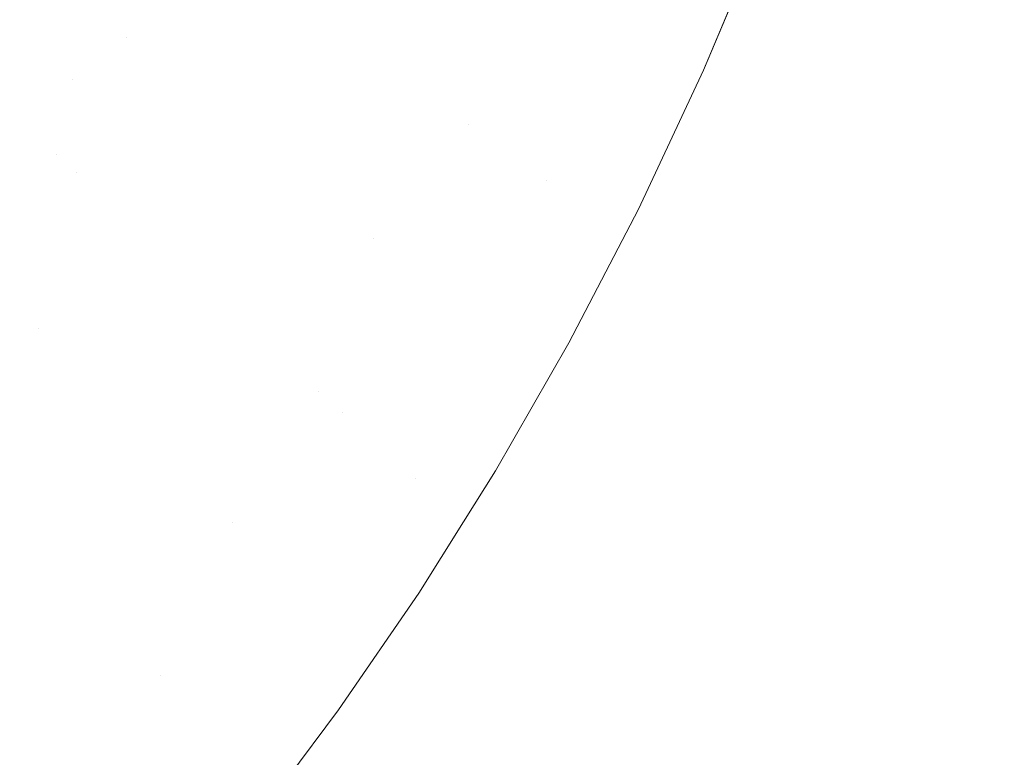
# Model space of a CAD drawing. Header units: centimetres. Extents: x -21.6 to 22.7, y 4.2 to 6.
# Tile 216 of 256: x 7.8314 to 7.9152, y 4.5002 to 4.563. Entities that reach past the tile are written whole.
import ezdxf

# ---------------------------------------------------------------- set-up
doc = ezdxf.new("R2010")
doc.units = ezdxf.units.CM
doc.header["$LTSCALE"] = 2.54
doc.layers.add('Lucido design-1', color=7, linetype='Continuous')

# ---------------------------------------------------------------- blocks, each defined once
blk = doc.blocks.new('Gruppo-3-1')
at = {"color": 7, "linetype": 'Continuous', "lineweight": 9}
blk.add_3dface([(-21.503423, 5.900212, -2276.22217), (-21.503423, 4.300212, -2276.22217), (22.630348, 4.300212, -2276.22217), (22.630348, 5.900212, -2276.22217)], dxfattribs=at)
for points, invisible_edges in [([(22.630348, 5.900212, -2277.02217), (22.630348, 4.300212, -2277.02217), (7.686575, 4.400896, -2277.02217), (7.695257, 4.401786, -2277.02217)], 10), ([(22.630348, 5.900212, -2277.02217), (7.695257, 4.401786, -2277.02217), (7.700788, 4.402588, -2277.02217)], 9), ([(7.700788, 4.402588, -2277.02217), (7.70392, 4.403043, -2277.02217), (22.630348, 5.900212, -2277.02217)], 10), ([(22.630348, 5.900212, -2277.02217), (7.70392, 4.403043, -2277.02217), (7.712563, 4.404668, -2277.02217)], 9), ([(22.630348, 5.900212, -2277.02217), (7.712563, 4.404668, -2277.02217), (7.721183, 4.406664, -2277.02217)], 9), ([(22.630348, 5.900212, -2277.02217), (7.721183, 4.406664, -2277.02217), (7.729779, 4.409037, -2277.02217)], 9), ([(22.630348, 5.900212, -2277.02217), (7.729779, 4.409037, -2277.02217), (7.738348, 4.411789, -2277.02217)], 9), ([(22.630348, 5.900212, -2277.02217), (7.738348, 4.411789, -2277.02217), (7.746887, 4.414929, -2277.02217)], 9), ([(22.630348, 5.900212, -2277.02217), (7.746887, 4.414929, -2277.02217), (7.755389, 4.418463, -2277.02217)], 9), ([(22.630348, 5.900212, -2277.02217), (7.755389, 4.418463, -2277.02217), (7.760056, 4.420633, -2277.02217)], 9), ([(7.760056, 4.420633, -2277.02217), (7.763851, 4.422398, -2277.02217), (22.630348, 5.900212, -2277.02217)], 10), ([(22.630348, 5.900212, -2277.02217), (7.763851, 4.422398, -2277.02217), (7.772266, 4.426742, -2277.02217)], 9), ([(22.630348, 5.900212, -2277.02217), (7.772266, 4.426742, -2277.02217), (7.780626, 4.431505, -2277.02217)], 9), ([(22.630348, 5.900212, -2277.02217), (7.780626, 4.431505, -2277.02217), (7.788922, 4.436696, -2277.02217)], 9), ([(22.630348, 5.900212, -2277.02217), (7.788922, 4.436696, -2277.02217), (7.797144, 4.442325, -2277.02217)], 9), ([(22.630348, 5.900212, -2277.02217), (7.797144, 4.442325, -2277.02217), (7.80528, 4.4484, -2277.02217)], 9), ([(22.630348, 5.900212, -2277.02217), (7.80528, 4.4484, -2277.02217), (7.811701, 4.453619, -2277.02217)], 9), ([(7.811701, 4.453619, -2277.02217), (7.813317, 4.454932, -2277.02217), (22.630348, 5.900212, -2277.02217)], 10), ([(22.630348, 5.900212, -2277.02217), (7.813317, 4.454932, -2277.02217), (7.821238, 4.46193, -2277.02217)], 9), ([(22.630348, 5.900212, -2277.02217), (7.821238, 4.46193, -2277.02217), (7.829029, 4.4694, -2277.02217)], 9), ([(22.630348, 5.900212, -2277.02217), (7.829029, 4.4694, -2277.02217), (7.836668, 4.477352, -2277.02217)], 9), ([(7.836668, 4.477352, -2277.02217), (7.844137, 4.485791, -2277.02217), (22.630348, 5.900212, -2277.02217)], 10), ([(7.844137, 4.485791, -2277.02217), (7.851492, 4.494823, -2277.02217), (22.630348, 5.900212, -2277.02217)], 10), ([(22.630348, 5.900212, -2277.02217), (7.851492, 4.494823, -2277.02217), (7.852842, 4.496628, -2277.02217)], 9), ([(7.852842, 4.496628, -2277.02217), (7.858546, 4.504251, -2277.02217), (22.630348, 5.900212, -2277.02217)], 10), ([(22.630348, 5.900212, -2277.02217), (7.858546, 4.504251, -2277.02217), (7.865358, 4.514173, -2277.02217)], 9), ([(22.630348, 5.900212, -2277.02217), (7.865358, 4.514173, -2277.02217), (7.869171, 4.520244, -2277.02217)], 9), ([(7.869171, 4.520244, -2277.02217), (7.871898, 4.524585, -2277.02217), (22.630348, 5.900212, -2277.02217)], 10), ([(22.630348, 5.900212, -2277.02217), (7.871898, 4.524585, -2277.02217), (7.878138, 4.535481, -2277.02217)], 9), ([(22.630348, 5.900212, -2277.02217), (7.878138, 4.535481, -2277.02217), (7.884048, 4.546849, -2277.02217)], 9), ([(22.630348, 5.900212, -2277.02217), (7.884048, 4.546849, -2277.02217), (7.889597, 4.558677, -2277.02217)], 9), ([(22.630348, 5.900212, -2277.02217), (7.889597, 4.558677, -2277.02217), (7.894756, 4.570944, -2277.02217)], 9), ([(7.872892, 4.56695, -2277.019806), (7.879991, 4.576896, -2277.020427), (7.869634, 4.554077, -2277.020427)], 11), ([(7.871805, 4.55249, -2277.020957), (7.869634, 4.554077, -2277.020427), (7.879991, 4.576896, -2277.020427), (7.882274, 4.575557, -2277.020957)], 15), ([(7.882274, 4.575557, -2277.020957), (7.884574, 4.574208, -2277.021392), (7.873992, 4.550891, -2277.021392), (7.871805, 4.55249, -2277.020957)], 15), ([(7.838782, 4.562821, -2277.005971), (7.837148, 4.56415, -2277.004376), (7.842393, 4.573994, -2277.004376), (7.844079, 4.572761, -2277.005971)], 15), ([(7.864301, 4.572585, -2277.016431), (7.859121, 4.561764, -2277.016431), (7.857105, 4.563238, -2277.015378), (7.86223, 4.573943, -2277.015378)], 15), ([(7.873992, 4.550891, -2277.021392), (7.884574, 4.574208, -2277.021392), (7.886888, 4.57285, -2277.021731), (7.876192, 4.549283, -2277.021731)], 15), ([(7.844079, 4.572761, -2277.005971), (7.845811, 4.571494, -2277.007509), (7.840462, 4.561456, -2277.007509), (7.838782, 4.562821, -2277.005971)], 15), ([(7.866405, 4.571205, -2277.017404), (7.861169, 4.560267, -2277.017404), (7.859121, 4.561764, -2277.016431), (7.864301, 4.572585, -2277.016431)], 15), ([(7.876192, 4.549283, -2277.021731), (7.886888, 4.57285, -2277.021731), (7.889212, 4.571487, -2277.021975)], 11), ([(7.842186, 4.560055, -2277.008989), (7.840462, 4.561456, -2277.007509), (7.845811, 4.571494, -2277.007509), (7.847589, 4.570195, -2277.008989)], 15), ([(7.876192, 4.549283, -2277.021731), (7.889212, 4.571487, -2277.021975), (7.865071, 4.523958, -2277.021975)], 11), ([(7.867145, 4.522087, -2277.022121), (7.865071, 4.523958, -2277.021975), (7.889212, 4.571487, -2277.021975), (7.891543, 4.57012, -2277.022121)], 15), ([(7.86854, 4.569804, -2277.018292), (7.863247, 4.558747, -2277.018292), (7.861169, 4.560267, -2277.017404), (7.866405, 4.571205, -2277.017404)], 15), ([(7.891543, 4.57012, -2277.022121), (7.894756, 4.570944, -2277.02217), (7.889597, 4.558677, -2277.02217)], 9), ([(7.847589, 4.570195, -2277.008989), (7.849411, 4.568863, -2277.010405), (7.843953, 4.558619, -2277.010405), (7.842186, 4.560055, -2277.008989)], 15), ([(7.870703, 4.568385, -2277.019093), (7.865352, 4.557208, -2277.019093), (7.863247, 4.558747, -2277.018292), (7.86854, 4.569804, -2277.018292)], 15), ([(7.867145, 4.522087, -2277.022121), (7.891543, 4.57012, -2277.022121), (7.884048, 4.546849, -2277.02217), (7.878138, 4.535481, -2277.02217)], 11), ([(7.891543, 4.57012, -2277.022121), (7.889597, 4.558677, -2277.02217), (7.884048, 4.546849, -2277.02217)], 9), ([(7.84576, 4.55715, -2277.011756), (7.843953, 4.558619, -2277.010405), (7.849411, 4.568863, -2277.010405), (7.851275, 4.5675, -2277.011756)], 15), ([(7.829777, 4.563145, -2276.999294), (7.832523, 4.567909, -2276.999294), (7.834017, 4.566694, -2277.001035), (7.831246, 4.561887, -2277.001035)], 15), ([(7.872892, 4.56695, -2277.019806), (7.867482, 4.555651, -2277.019806), (7.865352, 4.557208, -2277.019093), (7.870703, 4.568385, -2277.019093)], 15), ([(7.851275, 4.5675, -2277.011756), (7.85318, 4.566107, -2277.013037), (7.847607, 4.555648, -2277.013037), (7.84576, 4.55715, -2277.011756)], 15), ([(7.831246, 4.561887, -2277.001035), (7.834017, 4.566694, -2277.001035), (7.835559, 4.565441, -2277.00273), (7.832762, 4.560589, -2277.00273)], 15), ([(7.869634, 4.554077, -2277.020427), (7.867482, 4.555651, -2277.019806), (7.872892, 4.56695, -2277.019806)], 11), ([(7.832762, 4.560589, -2277.00273), (7.835559, 4.565441, -2277.00273), (7.837148, 4.56415, -2277.004376), (7.834324, 4.559251, -2277.004376)], 15), ([(7.847607, 4.555648, -2277.013037), (7.85318, 4.566107, -2277.013037), (7.855124, 4.564686, -2277.014245), (7.849492, 4.554116, -2277.014245)], 15), ([(7.849492, 4.554116, -2277.014245), (7.855124, 4.564686, -2277.014245), (7.857105, 4.563238, -2277.015378), (7.851413, 4.552555, -2277.015378)], 15), ([(7.834324, 4.559251, -2277.004376), (7.837148, 4.56415, -2277.004376), (7.838782, 4.562821, -2277.005971), (7.835931, 4.557874, -2277.005971)], 15), ([(7.851413, 4.552555, -2277.015378), (7.857105, 4.563238, -2277.015378), (7.859121, 4.561764, -2277.016431), (7.853367, 4.550967, -2277.016431)], 15), ([(7.835931, 4.557874, -2277.005971), (7.838782, 4.562821, -2277.005971), (7.840462, 4.561456, -2277.007509)], 11), ([(7.832762, 4.560589, -2277.00273), (7.829829, 4.55576, -2277.00273), (7.82834, 4.557103, -2277.001035), (7.831246, 4.561887, -2277.001035)], 15), ([(7.835931, 4.557874, -2277.005971), (7.840462, 4.561456, -2277.007509), (7.834563, 4.551488, -2277.007509)], 11), ([(7.836227, 4.549986, -2277.008989), (7.834563, 4.551488, -2277.007509), (7.840462, 4.561456, -2277.007509), (7.842186, 4.560055, -2277.008989)], 15), ([(7.853367, 4.550967, -2277.016431), (7.859121, 4.561764, -2277.016431), (7.861169, 4.560267, -2277.017404), (7.855353, 4.549352, -2277.017404)], 15), ([(7.834324, 4.559251, -2277.004376), (7.831362, 4.554376, -2277.004376), (7.829829, 4.55576, -2277.00273), (7.832762, 4.560589, -2277.00273)], 15), ([(7.842186, 4.560055, -2277.008989), (7.843953, 4.558619, -2277.010405), (7.837932, 4.548447, -2277.010405), (7.836227, 4.549986, -2277.008989)], 15), ([(7.855353, 4.549352, -2277.017404), (7.861169, 4.560267, -2277.017404), (7.863247, 4.558747, -2277.018292), (7.857368, 4.547715, -2277.018292)], 15), ([(7.835931, 4.557874, -2277.005971), (7.832941, 4.552952, -2277.005971), (7.831362, 4.554376, -2277.004376), (7.834324, 4.559251, -2277.004376)], 15), ([(7.857368, 4.547715, -2277.018292), (7.863247, 4.558747, -2277.018292), (7.865352, 4.557208, -2277.019093), (7.85941, 4.546055, -2277.019093)], 15), ([(7.834563, 4.551488, -2277.007509), (7.832941, 4.552952, -2277.005971), (7.835931, 4.557874, -2277.005971)], 11), ([(7.839677, 4.546873, -2277.011756), (7.837932, 4.548447, -2277.010405), (7.843953, 4.558619, -2277.010405), (7.84576, 4.55715, -2277.011756)], 15), ([(7.84576, 4.55715, -2277.011756), (7.847607, 4.555648, -2277.013037), (7.841461, 4.545263, -2277.013037), (7.839677, 4.546873, -2277.011756)], 15), ([(7.85941, 4.546055, -2277.019093), (7.865352, 4.557208, -2277.019093), (7.867482, 4.555651, -2277.019806), (7.861475, 4.544377, -2277.019806)], 15), ([(7.849492, 4.554116, -2277.014245), (7.843281, 4.543621, -2277.014245), (7.841461, 4.545263, -2277.013037), (7.847607, 4.555648, -2277.013037)], 15), ([(7.861475, 4.544377, -2277.019806), (7.867482, 4.555651, -2277.019806), (7.869634, 4.554077, -2277.020427)], 11), ([(7.828263, 4.549531, -2277.004376), (7.831362, 4.554376, -2277.004376), (7.832941, 4.552952, -2277.005971), (7.829811, 4.548059, -2277.005971)], 15), ([(7.851413, 4.552555, -2277.015378), (7.845135, 4.541948, -2277.015378), (7.843281, 4.543621, -2277.014245), (7.849492, 4.554116, -2277.014245)], 15), ([(7.861475, 4.544377, -2277.019806), (7.869634, 4.554077, -2277.020427), (7.856864, 4.531364, -2277.020427)], 11), ([(7.858896, 4.52953, -2277.020957), (7.856864, 4.531364, -2277.020427), (7.869634, 4.554077, -2277.020427), (7.871805, 4.55249, -2277.020957)], 15), ([(7.829811, 4.548059, -2277.005971), (7.832941, 4.552952, -2277.005971), (7.834563, 4.551488, -2277.007509), (7.831401, 4.546547, -2277.007509)], 15), ([(7.853367, 4.550967, -2277.016431), (7.847022, 4.540245, -2277.016431), (7.845135, 4.541948, -2277.015378), (7.851413, 4.552555, -2277.015378)], 15), ([(7.871805, 4.55249, -2277.020957), (7.873992, 4.550891, -2277.021392), (7.860943, 4.527683, -2277.021392), (7.858896, 4.52953, -2277.020957)], 15), ([(7.831401, 4.546547, -2277.007509), (7.834563, 4.551488, -2277.007509), (7.836227, 4.549986, -2277.008989)], 11), ([(7.855353, 4.549352, -2277.017404), (7.848939, 4.538515, -2277.017404), (7.847022, 4.540245, -2277.016431), (7.853367, 4.550967, -2277.016431)], 15), ([(7.876192, 4.549283, -2277.021731), (7.863003, 4.525825, -2277.021731), (7.860943, 4.527683, -2277.021392), (7.873992, 4.550891, -2277.021392)], 15), ([(7.831401, 4.546547, -2277.007509), (7.836227, 4.549986, -2277.008989), (7.829696, 4.540043, -2277.008989)], 11), ([(7.836227, 4.549986, -2277.008989), (7.837932, 4.548447, -2277.010405), (7.831334, 4.538403, -2277.010405), (7.829696, 4.540043, -2277.008989)], 15), ([(7.857368, 4.547715, -2277.018292), (7.850884, 4.53676, -2277.018292), (7.848939, 4.538515, -2277.017404), (7.855353, 4.549352, -2277.017404)], 15), ([(7.865071, 4.523958, -2277.021975), (7.863003, 4.525825, -2277.021731), (7.876192, 4.549283, -2277.021731)], 11), ([(7.833011, 4.536724, -2277.011756), (7.831334, 4.538403, -2277.010405), (7.837932, 4.548447, -2277.010405), (7.839677, 4.546873, -2277.011756)], 15), ([(7.85941, 4.546055, -2277.019093), (7.852855, 4.534981, -2277.019093), (7.850884, 4.53676, -2277.018292), (7.857368, 4.547715, -2277.018292)], 15), ([(7.839677, 4.546873, -2277.011756), (7.841461, 4.545263, -2277.013037), (7.834724, 4.535008, -2277.013037), (7.833011, 4.536724, -2277.011756)], 15), ([(7.861475, 4.544377, -2277.019806), (7.854849, 4.533182, -2277.019806), (7.852855, 4.534981, -2277.019093), (7.85941, 4.546055, -2277.019093)], 15), ([(7.836473, 4.533257, -2277.014245), (7.834724, 4.535008, -2277.013037), (7.841461, 4.545263, -2277.013037), (7.843281, 4.543621, -2277.014245)], 15), ([(7.843281, 4.543621, -2277.014245), (7.845135, 4.541948, -2277.015378), (7.838254, 4.531473, -2277.015378), (7.836473, 4.533257, -2277.014245)], 15), ([(7.856864, 4.531364, -2277.020427), (7.854849, 4.533182, -2277.019806), (7.861475, 4.544377, -2277.019806)], 11), ([(7.838254, 4.531473, -2277.015378), (7.845135, 4.541948, -2277.015378), (7.847022, 4.540245, -2277.016431), (7.840067, 4.529658, -2277.016431)], 15), ([(7.840067, 4.529658, -2277.016431), (7.847022, 4.540245, -2277.016431), (7.848939, 4.538515, -2277.017404), (7.841909, 4.527813, -2277.017404)], 15), ([(7.827815, 4.533446, -2277.010405), (7.831334, 4.538403, -2277.010405), (7.833011, 4.536724, -2277.011756)], 11), ([(7.841909, 4.527813, -2277.017404), (7.848939, 4.538515, -2277.017404), (7.850884, 4.53676, -2277.018292), (7.843778, 4.525941, -2277.018292)], 15), ([(7.827815, 4.533446, -2277.010405), (7.833011, 4.536724, -2277.011756), (7.825749, 4.526762, -2277.011756)], 11), ([(7.833011, 4.536724, -2277.011756), (7.834724, 4.535008, -2277.013037), (7.827386, 4.524942, -2277.013037), (7.825749, 4.526762, -2277.011756)], 15), ([(7.843778, 4.525941, -2277.018292), (7.850884, 4.53676, -2277.018292), (7.852855, 4.534981, -2277.019093), (7.845672, 4.524045, -2277.019093)], 15), ([(7.878138, 4.535481, -2277.02217), (7.871898, 4.524585, -2277.02217), (7.869171, 4.520244, -2277.02217), (7.867145, 4.522087, -2277.022121)], 12), ([(7.829057, 4.523085, -2277.014245), (7.827386, 4.524942, -2277.013037), (7.834724, 4.535008, -2277.013037), (7.836473, 4.533257, -2277.014245)], 15), ([(7.845672, 4.524045, -2277.019093), (7.852855, 4.534981, -2277.019093), (7.854849, 4.533182, -2277.019806), (7.847588, 4.522127, -2277.019806)], 15), ([(7.836473, 4.533257, -2277.014245), (7.838254, 4.531473, -2277.015378), (7.830759, 4.521192, -2277.015378), (7.829057, 4.523085, -2277.014245)], 15), ([(7.847588, 4.522127, -2277.019806), (7.854849, 4.533182, -2277.019806), (7.856864, 4.531364, -2277.020427), (7.849523, 4.520189, -2277.020427)], 15), ([(7.840067, 4.529658, -2277.016431), (7.832491, 4.519266, -2277.016431), (7.830759, 4.521192, -2277.015378), (7.838254, 4.531473, -2277.015378)], 15), ([(7.849523, 4.520189, -2277.020427), (7.856864, 4.531364, -2277.020427), (7.858896, 4.52953, -2277.020957)], 11), ([(7.841909, 4.527813, -2277.017404), (7.834251, 4.517309, -2277.017404), (7.832491, 4.519266, -2277.016431), (7.840067, 4.529658, -2277.016431)], 15), ([(7.849523, 4.520189, -2277.020427), (7.858896, 4.52953, -2277.020957), (7.843392, 4.507146, -2277.020957)], 11), ([(7.858896, 4.52953, -2277.020957), (7.860943, 4.527683, -2277.021392), (7.845272, 4.505056, -2277.021392), (7.843392, 4.507146, -2277.020957)], 15), ([(7.843778, 4.525941, -2277.018292), (7.836037, 4.515323, -2277.018292), (7.834251, 4.517309, -2277.017404), (7.841909, 4.527813, -2277.017404)], 15), ([(7.847162, 4.502954, -2277.021731), (7.845272, 4.505056, -2277.021392), (7.860943, 4.527683, -2277.021392), (7.863003, 4.525825, -2277.021731)], 15), ([(7.845672, 4.524045, -2277.019093), (7.837846, 4.513312, -2277.019093), (7.836037, 4.515323, -2277.018292), (7.843778, 4.525941, -2277.018292)], 15), ([(7.863003, 4.525825, -2277.021731), (7.865071, 4.523958, -2277.021975), (7.849061, 4.500843, -2277.021975), (7.847162, 4.502954, -2277.021731)], 15), ([(7.847588, 4.522127, -2277.019806), (7.839677, 4.511276, -2277.019806), (7.837846, 4.513312, -2277.019093), (7.845672, 4.524045, -2277.019093)], 15), ([(7.850965, 4.498726, -2277.022121), (7.849061, 4.500843, -2277.021975), (7.865071, 4.523958, -2277.021975), (7.867145, 4.522087, -2277.022121)], 15), ([(7.849523, 4.520189, -2277.020427), (7.841527, 4.50922, -2277.020427), (7.839677, 4.511276, -2277.019806), (7.847588, 4.522127, -2277.019806)], 15), ([(7.850965, 4.498726, -2277.022121), (7.867145, 4.522087, -2277.022121), (7.865358, 4.514173, -2277.02217), (7.858546, 4.504251, -2277.02217)], 11), ([(7.867145, 4.522087, -2277.022121), (7.869171, 4.520244, -2277.02217), (7.865358, 4.514173, -2277.02217)], 9), ([(7.822642, 4.511171, -2277.015378), (7.830759, 4.521192, -2277.015378), (7.832491, 4.519266, -2277.016431), (7.824287, 4.509137, -2277.016431)], 15), ([(7.843392, 4.507146, -2277.020957), (7.841527, 4.50922, -2277.020427), (7.849523, 4.520189, -2277.020427)], 11), ([(7.824287, 4.509137, -2277.016431), (7.832491, 4.519266, -2277.016431), (7.834251, 4.517309, -2277.017404), (7.825958, 4.50707, -2277.017404)], 15), ([(7.825958, 4.50707, -2277.017404), (7.834251, 4.517309, -2277.017404), (7.836037, 4.515323, -2277.018292), (7.827654, 4.504974, -2277.018292)], 15), ([(7.827654, 4.504974, -2277.018292), (7.836037, 4.515323, -2277.018292), (7.837846, 4.513312, -2277.019093), (7.829372, 4.502849, -2277.019093)], 15), ([(7.829372, 4.502849, -2277.019093), (7.837846, 4.513312, -2277.019093), (7.839677, 4.511276, -2277.019806), (7.83111, 4.5007, -2277.019806)], 15), ([(7.83111, 4.5007, -2277.019806), (7.839677, 4.511276, -2277.019806), (7.841527, 4.50922, -2277.020427), (7.832867, 4.498528, -2277.020427)], 15), ([(7.832867, 4.498528, -2277.020427), (7.841527, 4.50922, -2277.020427), (7.843392, 4.507146, -2277.020957)], 11), ([(7.832867, 4.498528, -2277.020427), (7.843392, 4.507146, -2277.020957), (7.825212, 4.485885, -2277.020957)], 11), ([(7.843392, 4.507146, -2277.020957), (7.845272, 4.505056, -2277.021392), (7.826895, 4.483566, -2277.021392), (7.825212, 4.485885, -2277.020957)], 15), ([(7.828587, 4.481232, -2277.021731), (7.826895, 4.483566, -2277.021392), (7.845272, 4.505056, -2277.021392), (7.847162, 4.502954, -2277.021731)], 15), ([(7.858546, 4.504251, -2277.02217), (7.852842, 4.496628, -2277.02217), (7.850965, 4.498726, -2277.022121)], 10), ([(7.847162, 4.502954, -2277.021731), (7.849061, 4.500843, -2277.021975), (7.830287, 4.478889, -2277.021975), (7.828587, 4.481232, -2277.021731)], 15), ([(7.832867, 4.498528, -2277.020427), (7.823542, 4.488188, -2277.020427), (7.821886, 4.490471, -2277.019806), (7.83111, 4.5007, -2277.019806)], 15), ([(7.831992, 4.476538, -2277.022121), (7.830287, 4.478889, -2277.021975), (7.849061, 4.500843, -2277.021975), (7.850965, 4.498726, -2277.022121)], 15)]:
    blk.add_3dface(points, dxfattribs=dict(at, invisible_edges=invisible_edges))
blk = doc.blocks.new('Gruppo-4-1')
at = {"color": 7}
blk.add_blockref('Gruppo-3-1', (0, 0), dxfattribs=at)

msp = doc.modelspace()

# ---------------------------------------------------------------- block references
at = {"layer": 'Lucido design-1', "color": 7}
msp.add_blockref('Gruppo-4-1', (0, 0), dxfattribs=at)

doc.saveas('drawing.dxf')
